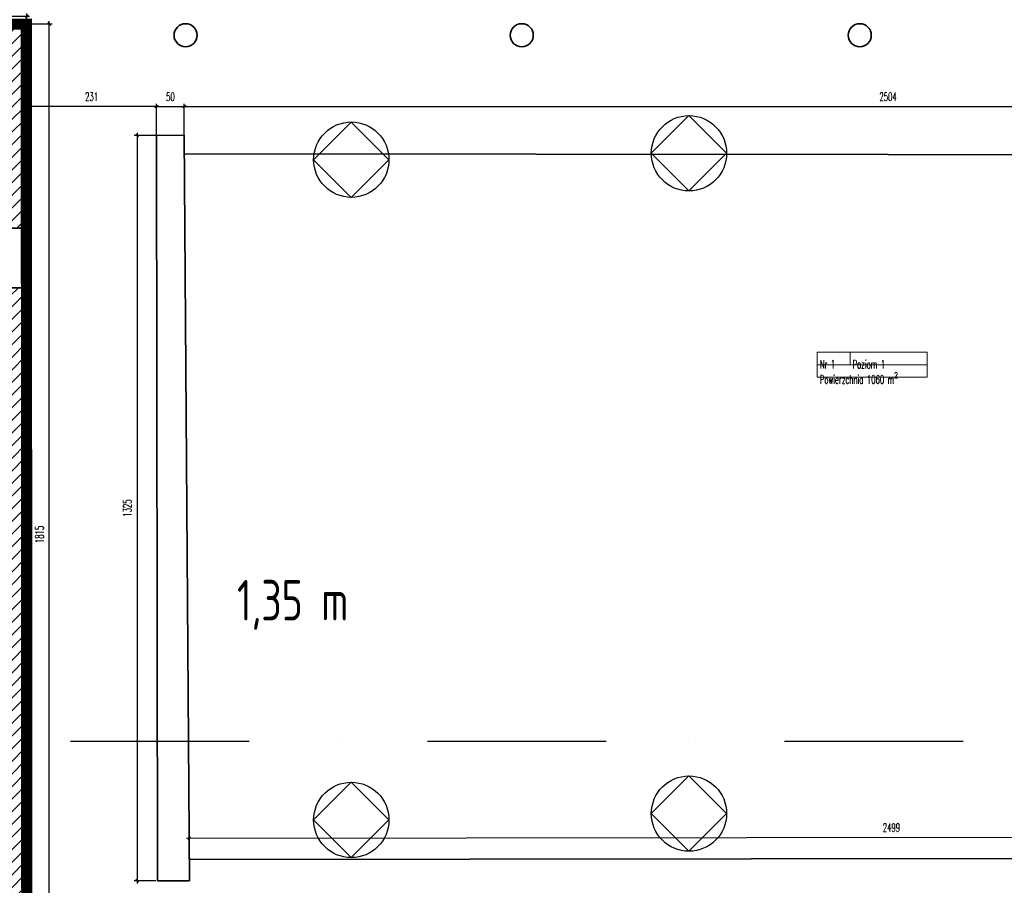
# Model space of a CAD drawing. Header units: millimetres. Extents: x 19887 to 192597, y -14203 to 39042.
# Tile 236 of 256: x 78283 to 80035, y -8267 to -6728. Entities that reach past the tile are written whole.
import ezdxf

# ---------------------------------------------------------------- set-up
doc = ezdxf.new("R2010")
doc.units = ezdxf.units.MM
for name, pattern in [('2', [0.9, 0.6, -0.3]), ('DASHED2', [9.525, 6.35, -3.175]), ('KRESKAKROPKA', [25.4, 12.7, -6.35, 0, -6.35])]:
    doc.linetypes.add(name, pattern=pattern)
doc.layers.get('Defpoints').update_dxf_attribs({"color": 4})
for name, color, linetype, lineweight in [('A_DBA-PISY', 6, 'Continuous', 20), ('Basen_rzut_poziom_1_obrys', 252, 'Continuous', 35), ('Drzwi', 2, 'Continuous', 5), ('Tabela', 1, 'Continuous', 0)]:
    doc.layers.add(name, color=color, linetype=linetype, lineweight=lineweight)
for name, color, linetype in [('A_DBA-RAMKI', 6, 'Continuous'), ('A_DBA-WYMIAR', 1, 'Continuous'), ('Osie przekroj', 252, 'Continuous'), ('Wymiarowanie', 3, 'Continuous'), ('Wypełnienie', 252, 'Continuous')]:
    doc.layers.add(name, color=color, linetype=linetype)
doc.styles.add('DIN', font='txt')
doc.styles.add('ROMANS', font='romans.shx', dxfattribs={"width": 0.6})
doc.styles.get("Standard").update_dxf_attribs({"font": 'arial.ttf'})
doc.dimstyles.new('000001FB70622F18', dxfattribs={"dimtxt": 20, "dimasz": 5, "dimexe": 5, "dimexo": 1, "dimgap": 20, "dimtad": 1, "dimtoh": 1, "dimdec": 0, "dimtxsty": 'Standard', "dimblk": 'OBLIQUE', "dimcen": 0, "dimdle": 5, "dimclrd": 252, "dimclre": 252, "dimclrt": 252, "dimadec": 0, "dimazin": 0, "dimtfac": 1, "dimtdec": 0, "dimtmove": 0, "dimatfit": 3, "dimldrblk": 'OBLIQUE', "dimfxl": 150, "dimfxlon": 1, "dimlwd": 25, "dimlwe": 25, "dimarcsym": 1})

# ---------------------------------------------------------------- blocks, each defined once
blk = doc.blocks.new('_Oblique')
at = {"color": 0, "linetype": 'ByBlock', "lineweight": -2}
blk.add_line((-0.5, -0.5), (0.5, 0.5), dxfattribs=at)
blk = doc.blocks.new('*D640')
at = {"layer": 'Defpoints', "color": 0}
for p in [(90.7, -2122.3), (41.2, -2173.8), (90.7, -2173.5)]:
    blk.add_point(p, dxfattribs=at)
at = {"layer": 'Wymiarowanie', "color": 252, "linetype": 'Continuous', "lineweight": 25}
for p, q in [((41.2, -2172.8), (41.2, -2117.3)), ((90.7, -2172.5), (90.7, -2117.3)), ((36.2, -2122.3), (95.7, -2122.3))]:
    blk.add_line(p, q, dxfattribs=at)
at = {"layer": 'Wymiarowanie', "color": 252, "linetype": 'ByBlock', "lineweight": 25, "xscale": 5, "yscale": 5, "zscale": 5, "rotation": 180}
blk.add_blockref('_Oblique', (41.2, -2122.3), dxfattribs=at)
at = {"layer": 'Wymiarowanie', "color": 252, "linetype": 'ByBlock', "lineweight": 25, "xscale": 5, "yscale": 5, "zscale": 5}
blk.add_blockref('_Oblique', (90.7, -2122.3), dxfattribs=at)
at = {"layer": 'Wymiarowanie', "color": 252, "insert": (66, -2104.8), "char_height": 15, "attachment_point": 5, "style": 'ROMANS'}
blk.add_mtext('50', dxfattribs=at)
blk = doc.blocks.new('*D641')
at = {"layer": 'Defpoints', "color": 0}
for p in [(2594.7, -2122.3), (90.7, -2173.5), (2594.7, -2208.8)]:
    blk.add_point(p, dxfattribs=at)
at = {"layer": 'Wymiarowanie', "color": 252, "linetype": 'Continuous', "lineweight": 25}
for p, q in [((90.7, -2172.5), (90.7, -2117.3)), ((2594.7, -2207.8), (2594.7, -2117.3)), ((85.7, -2122.3), (2599.7, -2122.3))]:
    blk.add_line(p, q, dxfattribs=at)
at = {"layer": 'Wymiarowanie', "color": 252, "linetype": 'ByBlock', "lineweight": 25, "xscale": 5, "yscale": 5, "zscale": 5, "rotation": 180}
blk.add_blockref('_Oblique', (90.7, -2122.3), dxfattribs=at)
at = {"layer": 'Wymiarowanie', "color": 252, "linetype": 'ByBlock', "lineweight": 25, "xscale": 5, "yscale": 5, "zscale": 5}
blk.add_blockref('_Oblique', (2594.7, -2122.3), dxfattribs=at)
at = {"layer": 'Wymiarowanie', "color": 252, "insert": (1342.7, -2104.8), "char_height": 15, "attachment_point": 5, "style": 'ROMANS'}
blk.add_mtext('2504', dxfattribs=at)
blk = doc.blocks.new('*D645')
at = {"layer": 'Defpoints', "color": 0}
for p in [(-189.6, -2122.3), (41.2, -2173.8), (-189.6, -2338.4)]:
    blk.add_point(p, dxfattribs=at)
at = {"layer": 'Wymiarowanie', "color": 252, "linetype": 'Continuous', "lineweight": 25}
for p, q in [((-189.6, -2272.3), (-189.6, -2117.3)), ((41.2, -2172.8), (41.2, -2117.3)), ((46.2, -2122.3), (-194.6, -2122.3))]:
    blk.add_line(p, q, dxfattribs=at)
at = {"layer": 'Wymiarowanie', "color": 252, "linetype": 'ByBlock', "lineweight": 25, "xscale": 5, "yscale": 5, "zscale": 5, "rotation": 180}
blk.add_blockref('_Oblique', (-189.6, -2122.3), dxfattribs=at)
at = {"layer": 'Wymiarowanie', "color": 252, "linetype": 'ByBlock', "lineweight": 25, "xscale": 5, "yscale": 5, "zscale": 5}
blk.add_blockref('_Oblique', (41.2, -2122.3), dxfattribs=at)
at = {"layer": 'Wymiarowanie', "color": 252, "insert": (-74.2, -2104.8), "char_height": 15, "attachment_point": 5, "style": 'ROMANS'}
blk.add_mtext('231', dxfattribs=at)
blk = doc.blocks.new('*D607')
at = {"layer": 'Defpoints', "color": 0}
for p in [(41.2, -2173.8), (6.7, -3498.8), (41.2, -3498.8)]:
    blk.add_point(p, dxfattribs=at)
at = {"layer": 'Wymiarowanie', "color": 252, "linetype": 'Continuous', "lineweight": 25}
for p, q in [((6.7, -2168.8), (6.7, -3503.8)), ((40.2, -2173.8), (1.7, -2173.8)), ((40.2, -3498.8), (1.7, -3498.8))]:
    blk.add_line(p, q, dxfattribs=at)
at = {"layer": 'Wymiarowanie', "color": 252, "linetype": 'ByBlock', "lineweight": 25, "xscale": 5, "yscale": 5, "zscale": 5}
for p, rotation in [((6.7, -2173.8), 90.00000000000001), ((6.7, -3498.8), 270)]:
    blk.add_blockref('_Oblique', p, dxfattribs=dict(at, rotation=rotation))
at = {"layer": 'Wymiarowanie', "color": 252, "insert": (-10.8, -2836.3), "char_height": 15, "attachment_point": 5, "rotation": 90, "style": 'ROMANS'}
blk.add_mtext('1325', dxfattribs=at)
blk = doc.blocks.new('*D679')
at = {"layer": 'Defpoints', "color": 0}
for p in [(2598, -3420.4), (99.4, -3461.3), (2598, -3458.4)]:
    blk.add_point(p, dxfattribs=at)
at = {"layer": 'Wymiarowanie', "color": 252, "linetype": 'Continuous', "lineweight": 25}
for p, q in [((2598, -3457.4), (2598, -3415.4)), ((94.4, -3423.3), (2603, -3420.3)), ((99.4, -3460.3), (99.4, -3418.3))]:
    blk.add_line(p, q, dxfattribs=at)
at = {"layer": 'Wymiarowanie', "color": 252, "linetype": 'ByBlock', "lineweight": 25, "xscale": 5, "yscale": 5, "zscale": 5}
for p, rotation in [((99.4, -3423.3), 180.0675255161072), ((2598, -3420.4), 0.06752551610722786)]:
    blk.add_blockref('_Oblique', p, dxfattribs=dict(at, rotation=rotation))
at = {"layer": 'Wymiarowanie', "color": 252, "insert": (1348.7, -3404.3), "char_height": 15, "attachment_point": 5, "rotation": 0.0675, "style": 'ROMANS'}
blk.add_mtext('2499', dxfattribs=at)
blk = doc.blocks.new('*D772')
at = {"layer": 'Defpoints', "color": 0}
for p in [(-337.6, -1961.9), (-337.6, -1975.4), (-189.6, -1975.4)]:
    blk.add_point(p, dxfattribs=at)
at = {"layer": 'Wymiarowanie', "color": 252, "linetype": 'Continuous', "lineweight": 25}
for p, q in [((-337.6, -1974.4), (-337.6, -1956.9)), ((-189.6, -1974.4), (-189.6, -1956.9)), ((-184.6, -1961.9), (-342.6, -1961.9))]:
    blk.add_line(p, q, dxfattribs=at)
at = {"layer": 'Wymiarowanie', "color": 252, "linetype": 'ByBlock', "lineweight": 25, "xscale": 5, "yscale": 5, "zscale": 5, "rotation": 180}
blk.add_blockref('_Oblique', (-337.6, -1961.9), dxfattribs=at)
at = {"layer": 'Wymiarowanie', "color": 252, "linetype": 'ByBlock', "lineweight": 25, "xscale": 5, "yscale": 5, "zscale": 5}
blk.add_blockref('_Oblique', (-189.6, -1961.9), dxfattribs=at)
at = {"layer": 'Wymiarowanie', "color": 252, "insert": (-263.6, -1944.4), "char_height": 15, "attachment_point": 5, "style": 'ROMANS'}
blk.add_mtext('148', dxfattribs=at)
blk = doc.blocks.new('*D1013')
at = {"layer": 'Defpoints', "color": 0}
for p in [(-189.6, -1975.4), (-149.5, -1975.4), (-188.6, -3790.9)]:
    blk.add_point(p, dxfattribs=at)
at = {"layer": 'Wymiarowanie', "color": 252, "linetype": 'Continuous', "lineweight": 25}
for p, q in [((-188.6, -1975.4), (-144.5, -1975.4)), ((-149.5, -3795.9), (-149.5, -1970.4)), ((-187.6, -3790.9), (-144.5, -3790.9))]:
    blk.add_line(p, q, dxfattribs=at)
at = {"layer": 'Wymiarowanie', "color": 252, "linetype": 'ByBlock', "lineweight": 25, "xscale": 5, "yscale": 5, "zscale": 5}
for p, rotation in [((-149.5, -1975.4), 90.00000000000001), ((-149.5, -3790.9), 270)]:
    blk.add_blockref('_Oblique', p, dxfattribs=dict(at, rotation=rotation))
at = {"layer": 'Wymiarowanie', "color": 252, "insert": (-167, -2883.1), "char_height": 15, "attachment_point": 5, "rotation": 90, "style": 'ROMANS'}
blk.add_mtext('1815', dxfattribs=at)
blk = doc.blocks.new('G$CF5E15B28')
at = {"layer": 'Wypełnienie'}
h = blk.add_hatch(dxfattribs=at)
h.set_pattern_fill('ANSI31', color=253, scale=5, angle=90)
h.set_pattern_definition([(45, (-767.658, -5165.027), (-11.22532, 11.22532), [])])
h.paths.add_polyline_path([(-189.6, -1975.4), (-889.9, -1975.4), (-891.8, -2011.3), (-220.9, -2012), (-220.9, -2275.9), (-607.9, -2278), (-618.9, -2277.3), (-692.3, -2263.3), (-697.7, -2292), (-622.1, -2307), (-219.9, -2305.6), (-219.9, -2338.4), (-189.6, -2338.4)])
h.paths.add_polyline_path([(-801.1, -2242.1), (-883.6, -2226.3), (-903.2, -2225.3), (-904.7, -2254.5), (-886.4, -2255.6), (-806.6, -2270.8)])
h = blk.add_hatch(dxfattribs=at)
h.set_pattern_fill('ANSI31', color=253, scale=5, angle=90)
h.set_pattern_definition([(45, (-31599.654, -23084.227), (-11.22532, 11.22532), [])])
h.paths.add_polyline_path([(-218.9, -2444.5), (-225.5, -4520.9), (-192.6, -4522.4), (-189.6, -3819.9), (80.7, -3819.9), (80.7, -3790.8), (-188.6, -3790.9), (-188.6, -2444.5)])
at = {"layer": 'Basen_rzut_poziom_1_obrys', "color": 253, "elevation": 0}
for points in [[(-351.1, -1959), (-351.1, -1959), (-351.1, -1686.3), (-444.7, -1686.4), (-444.7, -1676.7), (-441.7, -1676.7), (-441.7, -1672.9), (-336.9, -1672.3), (-337.6, -1975.4), (-189.6, -1975.4)], [(-219.9, -2338.4), (-189.6, -2338.4), (-189.6, -2338.4), (-189.6, -1975.4)], [(41.2, -2173.8), (90.7, -2173.2), (99.7, -3498.8), (43, -3498.8)], [(41.2, -2173.8), (43, -3498.8)], [(99.4, -3461.3), (2598, -3458.4), (2594.7, -2208.8), (91, -2206.3)], [(289.9, -3790.8), (-188.6, -3790.9), (-188.6, -2444.5), (-218.9, -2444.5), (-225.5, -4520.9)]]:
    blk.add_lwpolyline(points, dxfattribs=at)
at = {"layer": 'Basen_rzut_poziom_1_obrys', "color": 253}
for centre in [(92.9, -1995.4, 0), (691.1, -1995.4, 0), (1292.4, -1995.4, 0)]:
    blk.add_circle(centre, 20.5, dxfattribs=at)
at = {"layer": 'Osie przekroj', "color": 253, "linetype": 'KRESKAKROPKA', "ltscale": 25, "elevation": 0}
blk.add_lwpolyline([(-1381.7, -3250.8), (4673.8, -3250.8)], dxfattribs=at)
at = {"layer": 'Tabela', "color": 253, "elevation": 0}
blk.add_lwpolyline([(1216.5, -2559.2), (1412.4, -2559.2), (1412.4, -2603.3), (1216.5, -2603.3)], close=True, dxfattribs=at)
for points in [[(1275.3, -2559.2), (1275.3, -2581.3)], [(1216.5, -2581.3), (1412.4, -2581.3)]]:
    blk.add_lwpolyline(points, dxfattribs=at)
at = {"layer": 'Drzwi', "color": 253, "char_height": 15, "width": 190.296, "attachment_point": 1, "style": 'ROMANS'}
for s, insert in [('100', (-270, -2369.3, 0)), ('200', (-266.7, -2399, 0))]:
    blk.add_mtext(s, dxfattribs=dict(at, insert=insert))
at = {"layer": 'Tabela', "color": 253, "char_height": 15, "width": 30790.406, "attachment_point": 1, "style": 'ROMANS'}
for s, insert in [('Nr 1', (1221.3, -2573, 0)), ('Poziom 1', (1279.5, -2573, 0)), ('\\A1;Powierzchnia 1060 m{\\H0.7x;\\S2^ ;}', (1221.3, -2594.9, 0))]:
    blk.add_mtext(s, dxfattribs=dict(at, insert=insert))
at = {"layer": 'Wymiarowanie', "color": 253}
dim = blk.add_aligned_dim(p1=(-189.6, -1975.4, 0), p2=(-337.6, -1975.4, 0), distance=-13.5, dimstyle='000001FB70622F18', override={"dimtxt": 15, "dimgap": 10, "dimtxsty": 'ROMANS'}, dxfattribs=at)
dim.commit()
dim.dimension.update_dxf_attribs({"geometry": '*D772', "text_midpoint": (-263.6, -1944.4, 0)})
for base, p1, p2, angle, override, picture, middle in [((-149.4964, -1975.3994, 0), (-188.6019, -3790.8714, 0), (-189.6446, -1975.3994, 0), 90, {"dimtxt": 15, "dimgap": 10, "dimtxsty": 'ROMANS'}, '*D1013', (-166.9964, -2883.1354, 0)), ((-189.6, -2122.3, 0), (41.2, -2173.8, 0), (-189.6, -2338.4, 0), 0, {"dimtxt": 15, "dimgap": 10, "dimtxsty": 'ROMANS'}, '*D645', (-74.2, -2104.8, 0)), ((90.7481, -2122.3064, 0), (41.1926, -2173.7851, 0), (90.7481, -2173.4515, 0), 0, {"dimtxt": 15, "dimgap": 10, "dimtxsty": 'ROMANS'}, '*D640', (65.9704, -2104.8064, 0)), ((2594.7, -2122.3, 0), (90.7, -2173.5, 0), (2594.7, -2208.8, 0), 0, {"dimtxt": 15, "dimgap": 10, "dimtxsty": 'ROMANS', "dimtmove": 1}, '*D641', (1342.7, -2104.8, 0)), ((6.7, -3498.8, 0), (41.2, -2173.8, 0), (41.2, -3498.8, 0), 90, {"dimtxt": 15, "dimgap": 10, "dimtxsty": 'ROMANS'}, '*D607', (-10.8, -2836.3, 0))]:
    dim = blk.add_linear_dim(base=base, p1=p1, p2=p2, angle=angle, dimstyle='000001FB70622F18', override=override, dxfattribs=at)
    dim.commit()
    dim.dimension.update_dxf_attribs({"geometry": picture, "text_midpoint": middle})
dim = blk.add_linear_dim(base=(2598, -3420.4, 0), p1=(99.4, -3461.3, 0), p2=(2598, -3458.4, 0), angle=0.0675, dimstyle='000001FB70622F18', override={"dimtxt": 15, "dimgap": 10, "dimtxsty": 'ROMANS'}, dxfattribs=at)
dim.commit()
dim.dimension.update_dxf_attribs({"geometry": '*D679', "text_midpoint": (1348.7, -3421.8, 0), "dimtype": 161})

msp = doc.modelspace()

# ---------------------------------------------------------------- linework, layer by layer
at = {"layer": 'A_DBA-RAMKI', "color": 210, "linetype": 'DASHED2', "ltscale": 10, "elevation": 0}
msp.add_lwpolyline([(78295.8, -8550.5, 20, 20, 0), (78294.8, -6736, 20, 20, 0), (77655.2, -6736, 20, 20, -0.129711), (78276.5, -5157.1, 20, 20, 0), (78308.1, -5154.9, 20, 20, 0), (78371.3, -5077.9, 20, 20, 0), (78338.4, -5050.4, 20, 20, 0), (78552.9, -4793.9, 20, 20, 0), (79731.5, -4797.7, 20, 20, 0), (79731.5, -5097.7, 20, 20, 0), (80045.1, -5370.1, 20, 20, 0), (80009.3, -5406.3, 20, 20, 0), (80079.1, -5468.6, 20, 20, 0)], format="xyseb", dxfattribs=at)
at = {"layer": 'A_DBA-WYMIAR', "color": 2}
for points in [[(79473.7, -6898.6), (79406.7, -6965.6), (79473.7, -7032.6), (79540.7, -6965.6), (79473.7, -6898.6)], [(78873, -6910), (78806, -6976.9), (78873, -7043.9), (78940, -6976.9), (78873, -6910)], [(79473.7, -8072.7), (79406.7, -8139.7), (79473.7, -8206.7), (79540.7, -8139.7), (79473.7, -8072.7)], [(78873, -8084), (78806, -8151), (78873, -8218), (78940, -8151), (78873, -8084)]]:
    msp.add_lwpolyline(points, dxfattribs=at)
for centre in [(79473.7, -6965.6), (78873, -6976.9), (79473.7, -8139.7), (78873, -8151)]:
    msp.add_circle(centre, 67, dxfattribs=at)

# ---------------------------------------------------------------- block references
msp.add_blockref('G$CF5E15B28', (78485.2, -4760.2, 0))

# ---------------------------------------------------------------- texts
at = {"layer": 'A_DBA-PISY', "color": 3, "linetype": '2', "ltscale": 100, "insert": (78669.6, -7724.2), "char_height": 72, "width": 4622.48, "attachment_point": 1, "style": 'DIN'}
msp.add_mtext('{\\W0.75;1,35 m}', dxfattribs=at)

doc.saveas('drawing.dxf')
